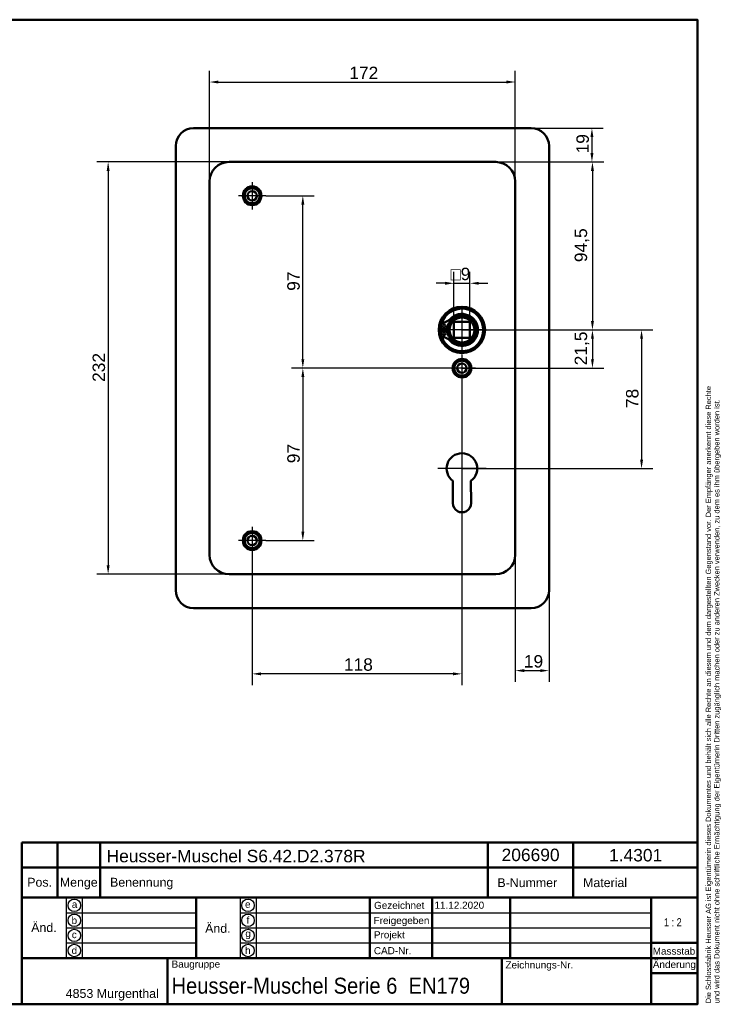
# Model space of a CAD drawing. Header units: millimetres. Extents: x 20 to 833, y 20 to 574.
# Tile 4 of 4: x 439 to 833, y 20 to 574. Entities that reach past the tile are written whole.
import ezdxf
from ezdxf.enums import TextEntityAlignment as Align

# ---------------------------------------------------------------- set-up
doc = ezdxf.new("R2010")
doc.units = ezdxf.units.MM
doc.header["$LTSCALE"] = 2
for name, color, linetype, lineweight in [('Bemaßungen(DIN)', 7, 'Continuous', 25), ('Mittelpunktmarkierung(DIN)', 7, 'Continuous', 25), ('Sichtbare Kanten(DIN)', 7, 'Continuous', 50), ('Skizziergeometrie(DIN)', 7, 'Continuous', 50), ('Skizzierlinie(DIN)', 7, 'Continuous', 25), ('Symbole(DIN)', 7, 'Continuous', 25)]:
    doc.layers.add(name, color=color, linetype=linetype, lineweight=lineweight)
doc.styles.add('Aktuell-DIN', font='arial.ttf')
doc.styles.add('STANDARD-DIN~0', font='arial.ttf')
doc.styles.add('Textstil10', font='arial.ttf')
doc.styles.add('Textstil41', font='arial.ttf', dxfattribs={"width": 0.8})
doc.styles.add('Textstil83', font='arial.ttf', dxfattribs={"width": 0.8})
doc.dimstyles.new('CAD-LAN', dxfattribs={"dimscale": 2, "dimtxt": 3.5, "dimasz": 2.5, "dimexe": 3.175, "dimexo": 0, "dimgap": 0.8, "dimtad": 1, "dimrnd": 1e-08, "dimtxsty": 'STANDARD-DIN~0', "dimcen": 0.09, "dimdle": 10, "dimclrd": 250, "dimclre": 250, "dimclrt": 250, "dimadec": 0, "dimazin": 2, "dimtfac": 1, "dimtmove": 0, "dimatfit": 3, "dimfxl": 1, "dimtolj": 1, "dimtzin": 0, "dimlwd": 25, "dimlwe": 25, "dimarcsym": 0})

# ---------------------------------------------------------------- blocks, each defined once
blk = doc.blocks.new('Ränder Standardrahmen')
at = {"layer": 'Skizziergeometrie(DIN)', "flags": 128}
blk.add_lwpolyline([(10, 10), (10, 287), (410, 287), (410, 10), (10, 10)], dxfattribs=at)
blk = doc.blocks.new('Schriftfelder Heusser')
at = {"layer": 'Skizziergeometrie(DIN)'}
for p, q in [((101, 229.92), (101, 236.92)), ((101, 236.92), (291, 236.92)), ((111, 229.92), (111, 236.92)), ((123, 229.92), (123, 236.92)), ((232, 229.92), (232, 236.92)), ((256, 229.92), (256, 236.92)), ((291, 236.92), (291, 229.92)), ((101, 191.42), (101, 229.92)), ((101, 229.92), (291, 229.92)), ((111, 229.92), (111, 221.42)), ((123, 229.92), (123, 221.42)), ((232, 229.92), (232, 221.42)), ((256, 229.92), (256, 221.42)), ((291, 229.92), (291, 191.42)), ((101, 221.42), (291, 221.42)), ((150, 221.42), (150, 204.42)), ((198.85, 221.42), (198.85, 204.42)), ((216.35, 221.42), (216.35, 204.42)), ((238.35, 221.42), (238.35, 204.42)), ((278, 221.42), (278, 191.42)), ((278, 208.67), (291, 208.67)), ((101, 204.42), (291, 204.42)), ((142, 204.42), (142, 191.42)), ((236, 204.42), (236, 191.42)), ((278, 200.17), (291, 200.17)), ((291, 191.42), (101, 191.42))]:
    blk.add_line(p, q, dxfattribs=at)
at = {"layer": 'Skizzierlinie(DIN)'}
for p, q in [((113.5, 221.42), (113.5, 204.42)), ((118, 221.42), (118, 204.42)), ((162.35, 221.42), (162.35, 204.42)), ((166.85, 221.42), (166.85, 204.42)), ((113.5, 217.17), (150, 217.17)), ((162.35, 217.17), (278, 217.17)), ((113.5, 212.92), (150, 212.92)), ((162.35, 212.92), (278, 212.92)), ((113.5, 208.67), (150, 208.67)), ((162.35, 208.67), (278, 208.67))]:
    blk.add_line(p, q, dxfattribs=at)
for centre in [(115.75, 219.25), (164.6, 219.25), (115.75, 215.04), (164.6, 215.04), (115.75, 210.79), (164.6, 210.79), (115.75, 206.54), (164.6, 206.54)]:
    blk.add_circle(centre, 1.75, dxfattribs=at)
at = {"layer": 'Symbole(DIN)', "color": 7, "insert": (293.33, 191.7), "char_height": 1.5, "width": 182.3003, "attachment_point": 1, "rotation": 90, "line_spacing_factor": 0.944221, "style": 'Aktuell-DIN'}
blk.add_mtext('\\fArial|b0|i0;\\H1.5000;Die Schlossfabrik Heusser AG ist Eigentümerin dieses Dokumentes und behält sich alle Rechte an diesem und dem dargestellten Gegenstand vor. Der Empfänger anerkennt diese Rechte\\Pund wird das Dokument nicht ohne schriftliche Ermächtigung der Eigentümerin Dritten zugänglich machen oder zu anderen Zwecken verwenden, zu dem es ihm übergeben worden ist.\\P ', dxfattribs=at)
at = {"layer": 'Symbole(DIN)', "color": 179, "true_color": 0x262659, "style": 'Aktuell-DIN'}
for s, insert, char_height, attachment_point in [('B-Nummer', (234.74, 225.62), 2.489, 4), ('Material', (265.02, 225.62), 2.489, 5), ('Pos.', (106, 227), 2.489, 2), ('Menge', (117, 227), 2.489, 2), ('Benennung', (125.81, 225.38), 2.489, 4), ('\\fArial|b0|i0;a', (115.81, 219.53), 2, 5), ('\\fArial|b0|i0;e', (164.54, 219.53), 2, 5), ('\\fArial|b0|i0;Gezeichnet', (200.05, 219.23), 2, 4), ('\\fArial|b0|i0;b', (115.75, 215), 2, 5), ('\\fArial|b0|i0;f', (164.55, 215.06), 2, 5), ('\\fArial|b0|i0;Freigegeben', (199.92, 216), 2, 1), ('\\fArial|b0|i0;c', (115.75, 211.01), 2, 5), ('\\fArial|b0|i0;g', (164.63, 211.05), 2, 5), ('\\fArial|b0|i0;Projekt', (200, 211.98), 2, 1), ('\\fArial|b0|i0;d', (115.76, 206.55), 2, 5), ('\\fArial|b0|i0;h', (164.55, 206.57), 2, 5), ('\\fArial|b0|i0;CAD-Nr.', (200, 207.5), 2, 1), ('\\fArial|b0|i0;\\H2.0000;Massstab', (284.39, 206.37), 2, 5), ('\\fArial|b0|i0;\\H2.0000;Baugruppe', (143.1, 203.73), 2, 1), ('\\fArial|b0|i0;Zeichnungs-Nr.', (237, 203.5), 2, 1), ('\\fArial|b0|i0;\\H2.5000;4853 Murgenthal', (113.33, 192.46), 2.5, 7)]:
    blk.add_mtext(s, dxfattribs=dict(at, insert=insert, char_height=char_height, attachment_point=attachment_point))
at = {"layer": 'Symbole(DIN)', "color": 179, "true_color": 0x262659, "attachment_point": 5, "style": 'Aktuell-DIN'}
for s, insert, char_height, width in [('Änd.', (107.21, 213), 2.489, 12.3494), ('Änd.', (156.12, 212.76), 2.489, 12.3494), ('\\fArial|b0|i0;Änderung', (284.51, 202.33), 2, 12.1143)]:
    blk.add_mtext(s, dxfattribs=dict(at, insert=insert, char_height=char_height, width=width))
at = {"layer": 'Symbole(DIN)', "color": 7, "insert": (143.1, 196.62), "char_height": 4.5, "width": 90.18, "attachment_point": 4, "style": 'Aktuell-DIN'}
blk.add_mtext('\\fArial|b0|i0;\\W0.90;\\H4.5000;Heusser-Muschel Serie 6  EN179', dxfattribs=at)
at = {"layer": 'Symbole(DIN)', "color": 179, "true_color": 0x262659, "style": 'Textstil10'}
blk.add_attdef('ERSTELLUNGSDATUM_001', (217.04, 218.29), '', height=2, dxfattribs=at)
at = {"layer": 'Symbole(DIN)', "color": 179, "true_color": 0x262659}
for tag, height, style, p in [('AUTOR', 2.49, 'Aktuell-DIN', (240.03, 219.26)), ('KONTROLLDATUM', 2, 'Textstil10', (217.42, 215.04)), ('KONTROLLIERT_VON', 2, 'Textstil10', (239.98, 215.05))]:
    blk.add_attdef(tag, text='', height=height, dxfattribs=dict(at, style=style)).set_placement(p, align=Align.MIDDLE_LEFT)
at = {"layer": 'Symbole(DIN)', "color": 7, "style": 'Textstil83', "width": 0.8}
blk.add_attdef('Anfänglicher_Ansichtsmaßstab_001', (281.57, 213.34), '', height=2.3, dxfattribs=at)
at = {"layer": 'Symbole(DIN)', "color": 179, "true_color": 0x262659, "style": 'Textstil10'}
blk.add_attdef('PROJEKT', text='', height=2, dxfattribs=at).set_placement((217.77, 209.72), align=Align.BOTTOM_LEFT)
at = {"layer": 'Symbole(DIN)', "color": 7, "style": 'Textstil41', "width": 0.8}
blk.add_attdef('STATUS', text='', height=5, dxfattribs=at).set_placement((284.53, 195.86), align=Align.MIDDLE_CENTER)
blk = doc.blocks.new('*D8')
at = {"layer": 'Bemaßungen(DIN)', "color": 250, "linetype": 'Continuous', "lineweight": 25, "true_color": 0x3f3f3f, "transparency": 16777216}
for p, q in [((545.53, 482.94), (545.53, 545.29)), ((717.53, 482.94), (717.53, 545.29)), ((550.53, 538.94), (712.53, 538.94))]:
    blk.add_line(p, q, dxfattribs=at)
at = {"layer": 'Bemaßungen(DIN)', "color": 250, "linetype": 'Continuous', "true_color": 0x3f3f3f, "transparency": 16777216}
for points in [[(550.53, 539.77), (550.53, 538.11), (545.53, 538.94)], [(712.53, 539.77), (712.53, 538.11), (717.53, 538.94)]]:
    blk.add_solid(points, dxfattribs=at)
at = {"layer": 'Defpoints', "color": 0, "linetype": 'Continuous', "transparency": 16777216}
for p in [(717.53, 538.94), (545.53, 482.94), (717.53, 482.94)]:
    blk.add_point(p, dxfattribs=at)
at = {"layer": 'Bemaßungen(DIN)', "color": 250, "linetype": 'Continuous', "lineweight": 25, "true_color": 0x3f3f3f, "transparency": 16777216, "insert": (624.16, 547.57), "char_height": 7, "attachment_point": 1, "style": 'STANDARD-DIN~0'}
blk.add_mtext('\\A1;172', dxfattribs=at)
blk = doc.blocks.new('*D9')
at = {"layer": 'Bemaßungen(DIN)', "color": 250, "linetype": 'Continuous', "lineweight": 25, "true_color": 0x3f3f3f, "transparency": 16777216}
for p, q in [((556.53, 493.94), (482.18, 493.94)), ((488.53, 488.94), (488.53, 266.94)), ((556.53, 261.94), (482.18, 261.94))]:
    blk.add_line(p, q, dxfattribs=at)
at = {"layer": 'Bemaßungen(DIN)', "color": 250, "linetype": 'Continuous', "true_color": 0x3f3f3f, "transparency": 16777216}
for points in [[(487.7, 488.94), (489.36, 488.94), (488.53, 493.94)], [(487.7, 266.94), (489.36, 266.94), (488.53, 261.94)]]:
    blk.add_solid(points, dxfattribs=at)
at = {"layer": 'Defpoints', "color": 0, "linetype": 'Continuous', "transparency": 16777216}
for p in [(556.53, 493.94), (488.53, 261.94), (556.53, 261.94)]:
    blk.add_point(p, dxfattribs=at)
at = {"layer": 'Bemaßungen(DIN)', "color": 250, "linetype": 'Continuous', "lineweight": 25, "true_color": 0x3f3f3f, "transparency": 16777216, "insert": (479.78, 370.18), "char_height": 7, "attachment_point": 1, "rotation": 90, "style": 'STANDARD-DIN~0'}
blk.add_mtext('\\A1;232', dxfattribs=at)
blk = doc.blocks.new('*D10')
at = {"layer": 'Bemaßungen(DIN)', "color": 250, "linetype": 'Continuous', "lineweight": 25, "true_color": 0x3f3f3f, "transparency": 16777216}
for p, q in [((706.53, 493.94), (767.28, 493.94)), ((760.93, 488.94), (760.93, 404.44)), ((687.53, 399.44), (767.28, 399.44))]:
    blk.add_line(p, q, dxfattribs=at)
at = {"layer": 'Bemaßungen(DIN)', "color": 250, "linetype": 'Continuous', "true_color": 0x3f3f3f, "transparency": 16777216}
for points in [[(760.1, 488.94), (761.77, 488.94), (760.93, 493.94)], [(760.1, 404.44), (761.77, 404.44), (760.93, 399.44)]]:
    blk.add_solid(points, dxfattribs=at)
at = {"layer": 'Defpoints', "color": 0, "linetype": 'Continuous', "transparency": 16777216}
for p in [(706.53, 493.94), (687.53, 399.44), (760.93, 399.44)]:
    blk.add_point(p, dxfattribs=at)
at = {"layer": 'Bemaßungen(DIN)', "color": 250, "linetype": 'Continuous', "lineweight": 25, "true_color": 0x3f3f3f, "transparency": 16777216, "insert": (750.92, 437.57), "char_height": 7, "attachment_point": 1, "rotation": 90, "style": 'STANDARD-DIN~0'}
blk.add_mtext('\\A1;94,5', dxfattribs=at)
blk = doc.blocks.new('*D11')
at = {"layer": 'Bemaßungen(DIN)', "color": 250, "linetype": 'Continuous', "lineweight": 25, "true_color": 0x3f3f3f, "transparency": 16777216}
for p, q in [((687.53, 399.44), (767.28, 399.44)), ((760.93, 394.44), (760.93, 382.94)), ((687.53, 377.94), (767.28, 377.94))]:
    blk.add_line(p, q, dxfattribs=at)
at = {"layer": 'Bemaßungen(DIN)', "color": 250, "linetype": 'Continuous', "true_color": 0x3f3f3f, "transparency": 16777216}
for points in [[(760.1, 394.44), (761.77, 394.44), (760.93, 399.44)], [(760.1, 382.94), (761.77, 382.94), (760.93, 377.94)]]:
    blk.add_solid(points, dxfattribs=at)
at = {"layer": 'Defpoints', "color": 0, "linetype": 'Continuous', "transparency": 16777216}
for p in [(687.53, 399.44), (687.53, 377.94), (760.93, 377.94)]:
    blk.add_point(p, dxfattribs=at)
at = {"layer": 'Bemaßungen(DIN)', "color": 250, "linetype": 'Continuous', "lineweight": 25, "true_color": 0x3f3f3f, "transparency": 16777216, "insert": (750.92, 379.51), "char_height": 7, "attachment_point": 1, "rotation": 90, "style": 'STANDARD-DIN~0'}
blk.add_mtext('\\A1;21,5', dxfattribs=at)
blk = doc.blocks.new('*D12')
at = {"layer": 'Bemaßungen(DIN)', "color": 250, "linetype": 'Continuous', "lineweight": 25, "true_color": 0x3f3f3f, "transparency": 16777216}
for p, q in [((687.53, 399.44), (794.91, 399.44)), ((788.56, 394.44), (788.56, 326.44)), ((687.53, 321.44), (794.91, 321.44))]:
    blk.add_line(p, q, dxfattribs=at)
at = {"layer": 'Bemaßungen(DIN)', "color": 250, "linetype": 'Continuous', "true_color": 0x3f3f3f, "transparency": 16777216}
for points in [[(787.73, 394.44), (789.39, 394.44), (788.56, 399.44)], [(787.73, 326.44), (789.39, 326.44), (788.56, 321.44)]]:
    blk.add_solid(points, dxfattribs=at)
at = {"layer": 'Defpoints', "color": 0, "linetype": 'Continuous', "transparency": 16777216}
for p in [(687.53, 399.44), (687.53, 321.44), (788.56, 321.44)]:
    blk.add_point(p, dxfattribs=at)
at = {"layer": 'Bemaßungen(DIN)', "color": 250, "linetype": 'Continuous', "lineweight": 25, "true_color": 0x3f3f3f, "transparency": 16777216, "insert": (779.81, 355.45), "char_height": 7, "attachment_point": 1, "rotation": 90, "style": 'STANDARD-DIN~0'}
blk.add_mtext('\\A1;78', dxfattribs=at)
blk = doc.blocks.new('*D13')
at = {"layer": 'Bemaßungen(DIN)', "color": 250, "linetype": 'Continuous', "lineweight": 25, "true_color": 0x3f3f3f, "transparency": 16777216}
for p, q in [((577.18, 474.94), (604.39, 474.94)), ((598.04, 382.94), (598.04, 469.94)), ((679.88, 377.94), (591.69, 377.94))]:
    blk.add_line(p, q, dxfattribs=at)
at = {"layer": 'Bemaßungen(DIN)', "color": 250, "linetype": 'Continuous', "true_color": 0x3f3f3f, "transparency": 16777216}
for points in [[(597.21, 469.94), (598.87, 469.94), (598.04, 474.94)], [(597.21, 382.94), (598.87, 382.94), (598.04, 377.94)]]:
    blk.add_solid(points, dxfattribs=at)
at = {"layer": 'Defpoints', "color": 0, "linetype": 'Continuous', "transparency": 16777216}
for p in [(577.18, 474.94), (598.04, 474.94), (679.88, 377.94)]:
    blk.add_point(p, dxfattribs=at)
at = {"layer": 'Bemaßungen(DIN)', "color": 250, "linetype": 'Continuous', "lineweight": 25, "true_color": 0x3f3f3f, "transparency": 16777216, "insert": (589.29, 421.43), "char_height": 7, "attachment_point": 1, "rotation": 90, "style": 'STANDARD-DIN~0'}
blk.add_mtext('\\A1;97', dxfattribs=at)
blk = doc.blocks.new('*D14')
at = {"layer": 'Bemaßungen(DIN)', "color": 250, "linetype": 'Continuous', "lineweight": 25, "true_color": 0x3f3f3f, "transparency": 16777216}
for p, q in [((679.88, 377.94), (591.69, 377.94)), ((598.04, 372.94), (598.04, 285.94)), ((577.18, 280.94), (604.39, 280.94))]:
    blk.add_line(p, q, dxfattribs=at)
at = {"layer": 'Bemaßungen(DIN)', "color": 250, "linetype": 'Continuous', "true_color": 0x3f3f3f, "transparency": 16777216}
for points in [[(597.21, 372.94), (598.87, 372.94), (598.04, 377.94)], [(597.21, 285.94), (598.87, 285.94), (598.04, 280.94)]]:
    blk.add_solid(points, dxfattribs=at)
at = {"layer": 'Defpoints', "color": 0, "linetype": 'Continuous', "transparency": 16777216}
for p in [(679.88, 377.94), (577.18, 280.94), (598.04, 280.94)]:
    blk.add_point(p, dxfattribs=at)
at = {"layer": 'Bemaßungen(DIN)', "color": 250, "linetype": 'Continuous', "lineweight": 25, "true_color": 0x3f3f3f, "transparency": 16777216, "insert": (589.29, 324.43), "char_height": 7, "attachment_point": 1, "rotation": 90, "style": 'STANDARD-DIN~0'}
blk.add_mtext('\\A1;97', dxfattribs=at)
blk = doc.blocks.new('*D15')
at = {"layer": 'Bemaßungen(DIN)', "color": 250, "linetype": 'Continuous', "lineweight": 25, "true_color": 0x3f3f3f, "transparency": 16777216}
for p, q in [((687.53, 370.29), (687.53, 199.58)), ((569.53, 273.29), (569.53, 199.58)), ((682.53, 205.93), (574.53, 205.93))]:
    blk.add_line(p, q, dxfattribs=at)
at = {"layer": 'Bemaßungen(DIN)', "color": 250, "linetype": 'Continuous', "true_color": 0x3f3f3f, "transparency": 16777216}
for points in [[(574.53, 206.76), (574.53, 205.1), (569.53, 205.93)], [(682.53, 206.76), (682.53, 205.1), (687.53, 205.93)]]:
    blk.add_solid(points, dxfattribs=at)
at = {"layer": 'Defpoints', "color": 0, "linetype": 'Continuous', "transparency": 16777216}
for p in [(687.53, 370.29), (569.53, 273.29), (569.53, 205.93)]:
    blk.add_point(p, dxfattribs=at)
at = {"layer": 'Bemaßungen(DIN)', "color": 250, "linetype": 'Continuous', "lineweight": 25, "true_color": 0x3f3f3f, "transparency": 16777216, "insert": (621.12, 214.68), "char_height": 7, "attachment_point": 1, "style": 'STANDARD-DIN~0'}
blk.add_mtext('\\A1;118', dxfattribs=at)
blk = doc.blocks.new('*D16')
at = {"layer": 'Bemaßungen(DIN)', "color": 250, "linetype": 'Continuous', "lineweight": 25, "true_color": 0x3f3f3f, "transparency": 16777216}
for p, q in [((717.53, 272.94), (717.53, 201.4)), ((736.53, 252.94), (736.53, 201.4)), ((722.53, 207.75), (731.53, 207.75))]:
    blk.add_line(p, q, dxfattribs=at)
at = {"layer": 'Bemaßungen(DIN)', "color": 250, "linetype": 'Continuous', "true_color": 0x3f3f3f, "transparency": 16777216}
for points in [[(722.53, 208.59), (722.53, 206.92), (717.53, 207.75)], [(731.53, 208.59), (731.53, 206.92), (736.53, 207.75)]]:
    blk.add_solid(points, dxfattribs=at)
at = {"layer": 'Defpoints', "color": 0, "linetype": 'Continuous', "transparency": 16777216}
for p in [(717.53, 272.94), (736.53, 252.94), (736.53, 207.75)]:
    blk.add_point(p, dxfattribs=at)
at = {"layer": 'Bemaßungen(DIN)', "color": 250, "linetype": 'Continuous', "lineweight": 25, "true_color": 0x3f3f3f, "transparency": 16777216, "insert": (722.34, 216.5), "char_height": 7, "attachment_point": 1, "style": 'STANDARD-DIN~0'}
blk.add_mtext('\\A1;19', dxfattribs=at)
blk = doc.blocks.new('*D17')
at = {"layer": 'Bemaßungen(DIN)', "color": 250, "linetype": 'Continuous', "lineweight": 25, "true_color": 0x3f3f3f, "transparency": 16777216}
for p, q in [((726.53, 512.94), (767, 512.94)), ((760.65, 507.94), (760.65, 498.94)), ((706.53, 493.94), (767, 493.94))]:
    blk.add_line(p, q, dxfattribs=at)
at = {"layer": 'Bemaßungen(DIN)', "color": 250, "linetype": 'Continuous', "true_color": 0x3f3f3f, "transparency": 16777216}
for points in [[(759.81, 507.94), (761.48, 507.94), (760.65, 512.94)], [(759.81, 498.94), (761.48, 498.94), (760.65, 493.94)]]:
    blk.add_solid(points, dxfattribs=at)
at = {"layer": 'Defpoints', "color": 0, "linetype": 'Continuous', "transparency": 16777216}
for p in [(726.53, 512.94), (706.53, 493.94), (760.65, 493.94)]:
    blk.add_point(p, dxfattribs=at)
at = {"layer": 'Bemaßungen(DIN)', "color": 250, "linetype": 'Continuous', "lineweight": 25, "true_color": 0x3f3f3f, "transparency": 16777216, "insert": (751.9, 498.75), "char_height": 7, "attachment_point": 1, "rotation": 90, "style": 'STANDARD-DIN~0'}
blk.add_mtext('\\A1;19', dxfattribs=at)
blk = doc.blocks.new('*D18')
at = {"layer": 'Bemaßungen(DIN)', "color": 250, "linetype": 'Continuous', "lineweight": 25, "true_color": 0x3f3f3f, "transparency": 16777216}
for p, q in [((683.03, 403.94), (683.03, 432.04)), ((692.03, 403.94), (692.03, 432.04)), ((678.03, 425.69), (673.03, 425.69)), ((683.03, 425.69), (692.03, 425.69)), ((697.03, 425.69), (702.03, 425.69))]:
    blk.add_line(p, q, dxfattribs=at)
at = {"layer": 'Bemaßungen(DIN)', "color": 250, "linetype": 'Continuous', "true_color": 0x3f3f3f, "transparency": 16777216}
for points in [[(678.03, 426.53), (678.03, 424.86), (683.03, 425.69)], [(697.03, 426.53), (697.03, 424.86), (692.03, 425.69)]]:
    blk.add_solid(points, dxfattribs=at)
at = {"layer": 'Defpoints', "color": 0, "linetype": 'Continuous', "transparency": 16777216}
for p in [(692.03, 425.69), (683.03, 403.94), (692.03, 403.94)]:
    blk.add_point(p, dxfattribs=at)
at = {"layer": 'Bemaßungen(DIN)', "color": 250, "linetype": 'Continuous', "lineweight": 25, "true_color": 0x3f3f3f, "transparency": 16777216, "insert": (681.16, 434.44), "char_height": 7, "attachment_point": 1, "style": 'STANDARD-DIN~0'}
blk.add_mtext('\\A1;\\fAIGDT|b0|i0;\\H7.0000;o\\fArial|b0|i0;\\H7.0000;9', dxfattribs=at)

msp = doc.modelspace()

# ---------------------------------------------------------------- linework, layer by layer
at = {"layer": 'Mittelpunktmarkierung(DIN)', "linetype": 'Continuous'}
for p, q in [((569.529, 482.589), (569.529, 467.289)), ((577.179, 474.939), (561.879, 474.939)), ((687.529, 411.439), (687.529, 387.439)), ((699.529, 399.439), (675.529, 399.439)), ((687.529, 385.589), (687.529, 370.289)), ((695.179, 377.939), (679.879, 377.939)), ((687.529, 335.039), (687.529, 311.439)), ((701.129, 321.439), (673.929, 321.439)), ((569.529, 288.589), (569.529, 273.289)), ((577.179, 280.939), (561.879, 280.939))]:
    msp.add_line(p, q, dxfattribs=at)
at = {"layer": 'Sichtbare Kanten(DIN)'}
for p, q in [((536.529, 512.939), (726.529, 512.939)), ((526.529, 252.939), (526.529, 502.939)), ((736.529, 502.939), (736.529, 252.939)), ((706.529, 493.939), (556.529, 493.939)), ((545.529, 482.939), (545.529, 272.939)), ((717.529, 272.939), (717.529, 482.939)), ((675.571, 400.055), (675.571, 403.079)), ((679.271, 400.055), (675.571, 400.055)), ((683.029, 394.939), (683.029, 403.939)), ((683.029, 403.939), (692.029, 403.939)), ((692.029, 403.939), (692.029, 394.939)), ((675.571, 398.822), (679.271, 398.822)), ((675.571, 395.798), (675.571, 398.822)), ((692.029, 394.939), (683.029, 394.939)), ((682.429, 301.933), (682.471, 314.483)), ((692.609, 314.499), (692.629, 301.924)), ((556.529, 261.939), (706.529, 261.939)), ((726.529, 242.939), (536.529, 242.939))]:
    msp.add_line(p, q, dxfattribs=at)
for centre, radius in [((569.529, 474.939), 5.25), ((569.529, 474.939), 4.25), ((569.529, 474.939), 2.65), ((687.529, 399.439), 13), ((687.529, 399.439), 12.5), ((687.529, 399.439), 8), ((687.529, 399.439), 7), ((677.421, 401.67), 0.85), ((677.421, 397.207), 0.85), ((687.529, 377.939), 5.25), ((687.529, 377.939), 4.25), ((687.529, 377.939), 2.65), ((569.529, 280.939), 5.25), ((569.529, 280.939), 4.25), ((569.529, 280.939), 2.65)]:
    msp.add_circle(centre, radius, dxfattribs=at)
for centre, radius, start, end in [((536.529, 502.939), 10, 90, 180), ((726.529, 502.939), 10, 0, 90), ((556.529, 482.939), 11, 90, 180), ((706.529, 482.939), 11, 0, 90), ((687.529, 399.439), 12, 198.17213, 161.82787), ((674.831, 411.762), 8.678, 274.96705, 315.8591), ((686.795, 399.439), 7.55, 125.6871, 175.31499), ((687.529, 399.439), 9.017, 224.1409, 135.8591), ((687.529, 399.439), 12, 175.21102, 184.78898), ((687.529, 399.439), 9, 176.0711, 183.9289), ((687.529, 399.439), 8.2, 153.63056, 206.36944), ((674.831, 387.116), 8.678, 44.1409, 85.03295), ((686.795, 399.439), 7.55, 184.68501, 234.3129), ((687.529, 321.439), 8.6, 306.20625, 233.98041), ((687.529, 301.916), 5.1, 179.80533, 0.09125), ((556.529, 272.939), 11, 180, 270), ((706.529, 272.939), 11, 270, 0), ((536.529, 252.939), 10, 180, 270), ((726.529, 252.939), 10, 270, 0)]:
    msp.add_arc(centre, radius, start, end, dxfattribs=at)

# ---------------------------------------------------------------- block references
at = {"xscale": 2, "yscale": 2, "zscale": 2}
msp.add_blockref('Ränder Standardrahmen', (0, 0), dxfattribs=at)
msp.add_blockref('Schriftfelder Heusser', (238, -362.833), dxfattribs=at).add_auto_attribs({'ERSTELLUNGSDATUM_001': '11.12.2020', 'Anfänglicher_Ansichtsmaßstab_001': '1 : 2'})

# ---------------------------------------------------------------- texts
at = {"layer": 'Symbole(DIN)', "color": 7, "char_height": 7, "attachment_point": 1, "style": 'Aktuell-DIN'}
for s, insert, width in [('{\\fArial|b0|i0;\\H7.0000;Heusser-Muschel S6.42.D2.378R}', (487.659, 106.906), 145.65549), ('{\\fArial|b0|i0;\\H7.0000;206690}', (709.83, 107.58), 32.62043), ('{\\fArial|b0|i0;\\H7.0000;1.4301}', (770.274, 107.401), 29.89939)]:
    msp.add_mtext(s, dxfattribs=dict(at, insert=insert, width=width))

# ---------------------------------------------------------------- dimensions: what is measured, and where the dimension line sits
at = {"layer": 'Bemaßungen(DIN)', "color": 250, "linetype": 'Continuous', "lineweight": 25, "true_color": 0x3f3f3f}
for base, p1, p2, angle, picture, middle in [((717.529, 538.939), (545.529, 482.939), (717.529, 482.939), 180, '*D8', (631.529, 538.939)), ((760.647, 493.939), (726.529, 512.939), (706.529, 493.939), 270, '*D17', (760.647, 503.439)), ((488.529, 261.939), (556.529, 493.939), (556.529, 261.939), 90, '*D9', (488.529, 377.939)), ((760.933, 399.439), (706.529, 493.939), (687.529, 399.439), 90, '*D10', (760.933, 446.689)), ((598.041, 474.939), (679.879, 377.939), (577.179, 474.939), 90, '*D13', (598.041, 426.439)), ((760.933, 377.939), (687.529, 399.439), (687.529, 377.939), 90, '*D11', (760.933, 388.689)), ((788.56, 321.439), (687.529, 399.439), (687.529, 321.439), 90, '*D12', (788.56, 360.439)), ((598.041, 280.939), (679.879, 377.939), (577.179, 280.939), 90, '*D14', (598.041, 329.439)), ((569.529, 205.929), (687.529, 370.289), (569.529, 273.289), 180, '*D15', (628.529, 205.929))]:
    dim = msp.add_linear_dim(base=base, p1=p1, p2=p2, angle=angle, dimstyle='CAD-LAN', override={"dimgap": 0.8, "dimdec": 2, "dimtol": 0, "dimlim": 0, "dimtp": 0, "dimtm": 0, "dimtdec": 2, "dimtofl": 0, "dimatfit": 1}, dxfattribs=at)
    dim.commit()
    dim.dimension.update_dxf_attribs({"geometry": picture, "text_midpoint": middle, "dimtype": 160})
dim = msp.add_linear_dim(base=(692.029, 425.695), p1=(683.029, 403.939), p2=(692.029, 403.939), angle=180, text='\\fAIGDT|b0|i0;\\H7.0000;o\\fArial|b0|i0;\\H7.0000;<>', dimstyle='CAD-LAN', override={"dimgap": 0.8, "dimdec": 2, "dimtol": 0, "dimlim": 0, "dimtp": 0, "dimtm": 0, "dimtdec": 2, "dimtofl": 1, "dimatfit": 1}, dxfattribs=at)
dim.commit()
dim.dimension.update_dxf_attribs({"geometry": '*D18', "text_midpoint": (687.529, 425.695), "dimtype": 160})
dim = msp.add_linear_dim(base=(736.529, 207.752), p1=(717.529, 272.939), p2=(736.529, 252.939), dimstyle='CAD-LAN', override={"dimgap": 0.8, "dimdec": 2, "dimtol": 0, "dimlim": 0, "dimtp": 0, "dimtm": 0, "dimtdec": 2, "dimtofl": 0, "dimatfit": 1}, dxfattribs=at)
dim.commit()
dim.dimension.update_dxf_attribs({"geometry": '*D16', "text_midpoint": (727.029, 207.752), "dimtype": 160})

doc.saveas('drawing.dxf')
